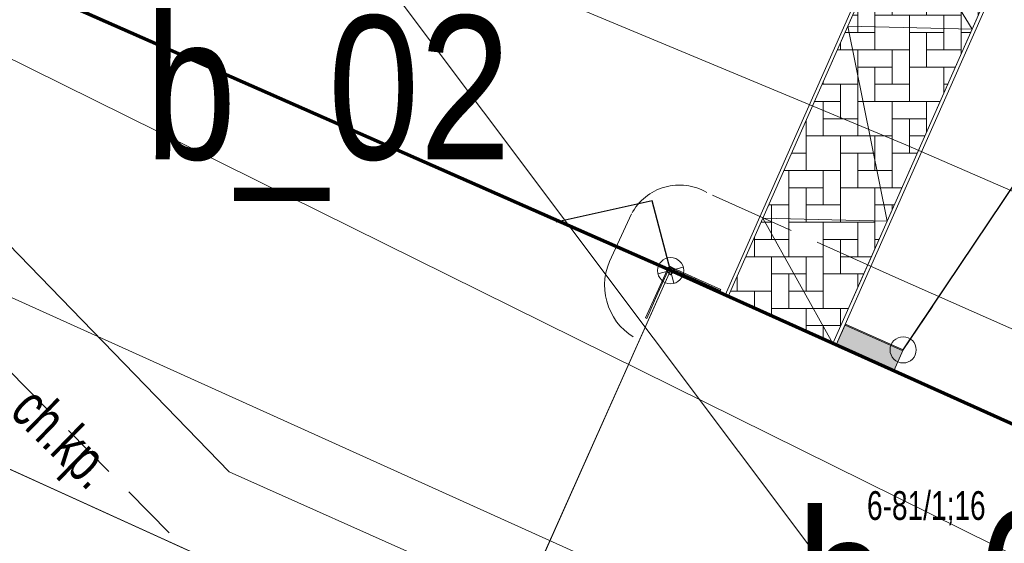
# Model space of a CAD drawing. Header units: metres. Extents: x -1013 to 1491576, y -5789570 to 1032.
# Tile 17 of 62: x -16 to 1, y -25 to -16. Entities that reach past the tile are written whole.
import ezdxf
from ezdxf.xclip import XClip

# ---------------------------------------------------------------- set-up
doc = ezdxf.new("R2010")
doc.units = ezdxf.units.M
doc.header["$MEASUREMENT"] = 0
doc.header["$XCLIPFRAME"] = 0
doc.linetypes.add('2_KTCR02', pattern=[1.5, 1, -0.5])
doc.linetypes.add('2_KTJZ01', pattern=[2, 1.5, -0.5])
doc.layers.add('130-Z Teren', color=7, linetype='Continuous')
doc.layers.add('700-L Mapa 1_1000 dwg', color=7, linetype='Continuous')
for name, color, linetype, lineweight in [('130-Z Teren1', 7, 'Continuous', 13), ('130-Z Teren93', 254, 'Continuous', 13), ('130-Z Teren94', 9, 'Continuous', 13), ('703-L Płaszczyzny podejścia 2D3', 152, 'Continuous', 30), ('708-L Opisy sytuacji 1_1000 do legendy85', 1, 'Continuous', 25), ('708-L Opisy_ numeracja obiektów85', 1, 'Continuous', 25), ('713-L Obiekty-budynki1', 7, 'Continuous', 13), ('719-L Wyposażenie lądowiska1', 7, 'Continuous', 13), ('719-L Wyposażenie lądowiska85', 1, 'Continuous', 25), ('720-L Oznakowanie lądowiska1', 7, 'Continuous', 13), ('720-L Oznakowanie lądowiska176', 203, 'Continuous', 25), ('722-L Obiekty_Latarnie_ słupy_ anteny1', 7, 'Continuous', 13), ('798-L Zakres inwestycji9', 142, 'Continuous', 70), ('ex_02_DXF_MZ_5_Dzialki7', 9, 'Continuous', 18), ('ex_02_DXF_MZ_5_EGBB_L_07', 9, 'Continuous', 18), ('ex_02_DXF_MZ_5_EGBB_L_17', 9, 'Continuous', 18), ('ex_02_DXF_MZ_5_EGBC_L_07', 9, 'Continuous', 18), ('ex_02_DXF_MZ_5_K1_EGIB_T_17', 9, 'Continuous', 18), ('ex_02_DXF_MZ_5_KTCR_E_T_17', 9, 'Continuous', 18), ('ex_02_DXF_MZ_5_KTCR_L_17', 9, 'Continuous', 18), ('ex_02_DXF_MZ_5_KTJZ_L_07', 9, 'Continuous', 18), ('ex_02_DXF_MZ_5_KTKR_L_07', 9, 'Continuous', 18), ('ex_02_DXF_MZ_5_SUPE_D_L_31', 9, 'Continuous', 18), ('ex_02_DXF_MZ_5_SUPK_D_L_434', 9, 'Continuous', 18)]:
    doc.layers.add(name, color=color, linetype=linetype, lineweight=lineweight)
doc.styles.add('STYL_AUTOMATYCZNY_1', font='arial.ttf', dxfattribs={"width": 0.7})
doc.styles.add('STYL_AUTOMATYCZNY_3', font='ARIALN.TTF')
doc.linetypes.add('Linia z krzyżyków', pattern='A,0,[1,88_A.L.04 Sytuacja 1_10001.Shx,S=0.15873,R=0,X=0,Y=0],-20,0', length=20)
doc.dimstyles.new('STYL_AUTOMATYCZNY__1', dxfattribs={"dimtxt": 0.18, "dimasz": 0.912, "dimexe": 0.18, "dimexo": 0.0625, "dimgap": 0, "dimtad": 0, "dimtih": 1, "dimtoh": 1, "dimdec": 4, "dimzin": 0, "dimdsep": 46, "dimcen": 0.09, "dimadec": 0, "dimazin": 0, "dimtfac": 1, "dimtdec": 4, "dimtmove": 0, "dimatfit": 3, "dimldrblk": 'ARROWHEAD_7', "dimfxl": 1, "dimtolj": 1, "dimtzin": 0, "dimarcsym": 0})
doc.dimstyles.new('STYL_AUTOMATYCZNY__3', dxfattribs={"dimtxt": 0.18, "dimasz": 0.912, "dimexe": 0.18, "dimexo": 0.0625, "dimgap": 0, "dimtad": 0, "dimtih": 1, "dimtoh": 1, "dimdec": 4, "dimzin": 0, "dimdsep": 46, "dimcen": 0.09, "dimadec": 0, "dimazin": 0, "dimtfac": 1, "dimtdec": 4, "dimtmove": 0, "dimatfit": 3, "dimldrblk": 'ARROWHEAD_1', "dimfxl": 1, "dimtolj": 1, "dimtzin": 0, "dimarcsym": 0})
pattern_1 = [(0, (0, 0), (0, 1.73205), [0, -1]), (0, (0.5, 0.866), (0, 1.73205), [0, -1])]

# ---------------------------------------------------------------- blocks, each defined once
blk = doc.blocks.new('Rysunek_1_5', base_point=(-7447251.91, -5789835.327))
at = {"layer": 'ex_02_DXF_MZ_5_Dzialki7', "color": 9, "linetype": 'Continuous', "lineweight": 18}
blk.add_line((-30.9, 13.243), (13.78, -46.247), dxfattribs=at)
at = {"layer": 'ex_02_DXF_MZ_5_EGBB_L_07', "color": 9, "linetype": 'Continuous', "lineweight": 18}
for p, q in [((-7.85, -27.397), (-4.62, -20.177)), ((-4.62, -20.177), (8.59, -26.107))]:
    blk.add_line(p, q, dxfattribs=at)
at = {"layer": 'ex_02_DXF_MZ_5_EGBB_L_17', "color": 9, "linetype": 'Continuous', "lineweight": 18}
blk.add_line((-59.98, -3.697), (-7.85, -27.397), dxfattribs=at)
at = {"layer": 'ex_02_DXF_MZ_5_EGBC_L_07', "color": 9, "linetype": 'Continuous', "lineweight": 18}
blk.add_line((-59.98, -3.697), (-7.85, -27.397), dxfattribs=at)
at = {"layer": 'ex_02_DXF_MZ_5_KTCR_L_17', "color": 9, "linetype": '2_KTCR02', "lineweight": 18}
blk.add_line((-19.32, -18.687), (-13.01, -25.087), dxfattribs=at)
at = {"layer": 'ex_02_DXF_MZ_5_KTJZ_L_07', "color": 9, "linetype": '2_KTJZ01', "lineweight": 18}
for p, q in [((-0.7, -20.297), (-3.99, -18.817)), ((-5.685, -20.016), (-5.3, -19.187))]:
    blk.add_line(p, q, dxfattribs=at)
for centre, radius, start, end in [((-4.467, -19.633), 0.945, 59.6841, 151.8598), ((-4.71, -20.432), 1.06, 156.8954, 244.3167)]:
    blk.add_arc(centre, radius, start, end, dxfattribs=at)
at = {"layer": 'ex_02_DXF_MZ_5_KTKR_L_07', "color": 9, "linetype": 'Continuous', "lineweight": 18}
for p, q in [((-12.31, -23.677), (-18.32, -17.487)), ((-0.7, -20.297), (9.23, -24.697)), ((-7.21, -25.947), (-12.31, -23.677))]:
    blk.add_line(p, q, dxfattribs=at)
at = {"layer": 'ex_02_DXF_MZ_5_SUPE_D_L_31', "color": 9, "linetype": 'Continuous', "lineweight": 18}
for p, q in [((-0.527, -17.987), (-6.585, -15.46)), ((10.678, -22.849), (-0.527, -17.987))]:
    blk.add_line(p, q, dxfattribs=at)
at = {"layer": 'ex_02_DXF_MZ_5_SUPK_D_L_434', "color": 9, "linetype": 'Continuous', "lineweight": 18}
for p, q in [((-25.863, -11.665), (10.37, -29.587)), ((-33.867, -12.631), (4.257, -29.825))]:
    blk.add_line(p, q, dxfattribs=at)
at = {"layer": 'ex_02_DXF_MZ_5_K1_EGIB_T_17', "color": 9, "linetype": 'Continuous', "lineweight": 18, "insert": (-1.201, -24.014), "char_height": 0.5, "attachment_point": 1, "style": 'STYL_AUTOMATYCZNY_1'}
blk.add_mtext('\\A1;{\\pql;\\fArial|b0|i0|c238|p0;\\W0.700000;6-81/1;16}', dxfattribs=at)
at = {"layer": 'ex_02_DXF_MZ_5_KTCR_E_T_17', "color": 9, "linetype": 'Continuous', "lineweight": 18, "insert": (-15.971, -22.475), "char_height": 0.75, "attachment_point": 4, "rotation": 315.7015, "style": 'STYL_AUTOMATYCZNY_1'}
blk.add_mtext('\\A1;{\\pql;\\fArial|b0|i0|c238|p0;\\W0.700000;ch.kp.}', dxfattribs=at)
blk = doc.blocks.new('*X8')
at = {"layer": '130-Z Teren93', "color": 254, "linetype": 'Continuous', "lineweight": 13}
for p, q in [((-0.462, -14.234), (-0.462, -13.98)), ((-0.762, -14.182), (-0.762, -14.234)), ((-0.762, -14.182), (-0.762, -14.834)), ((0.111, -14.234), (-0.762, -14.234)), ((-0.162, -14.234), (0.111, -14.234)), ((-0.162, -14.234), (-0.162, -15.134)), ((0.438, -14.379), (0.438, -14.834)), ((-0.918, -14.534), (-0.762, -14.534)), ((0.438, -14.534), (-0.162, -14.534)), ((0.138, -15.134), (0.138, -14.534)), ((0.738, -14.512), (0.738, -14.534)), ((0.738, -14.512), (0.738, -15.134)), ((0.788, -14.534), (0.738, -14.534)), ((-1.062, -14.859), (-1.062, -15.734)), ((-1.051, -14.834), (-0.162, -14.834)), ((-0.762, -14.834), (-1.051, -14.834)), ((-0.462, -14.834), (-0.462, -15.434)), ((-0.162, -14.834), (-0.162, -15.734)), ((0.138, -14.834), (0.738, -14.834)), ((-0.462, -15.134), (-1.062, -15.134)), ((-0.762, -15.734), (-0.762, -15.134)), ((0.738, -15.134), (-0.162, -15.134)), ((0.438, -15.134), (1.004, -15.134)), ((0.438, -15.134), (0.438, -16.034)), ((-1.362, -15.536), (-1.362, -16.034)), ((-1.317, -15.434), (-1.062, -15.434)), ((-1.062, -15.434), (-1.062, -16.334)), ((-0.762, -15.434), (-0.162, -15.434)), ((0.871, -15.434), (0.438, -15.434)), ((0.738, -15.734), (0.738, -15.434)), ((-1.362, -15.734), (-1.45, -15.734)), ((-0.162, -15.734), (-1.062, -15.734)), ((-0.462, -15.734), (0.438, -15.734)), ((-0.462, -15.734), (-0.462, -16.634)), ((0.138, -15.734), (0.138, -16.334)), ((0.438, -15.734), (0.438, -16.411)), ((-1.583, -16.034), (-1.062, -16.034)), ((0.138, -16.034), (-0.462, -16.034)), ((-0.162, -16.634), (-0.162, -16.034)), ((0.605, -16.034), (0.438, -16.034)), ((-1.662, -16.334), (-1.662, -16.213)), ((-1.062, -16.334), (-1.716, -16.334)), ((-1.362, -16.334), (-0.462, -16.334)), ((-1.362, -16.334), (-1.362, -17.234)), ((-0.762, -16.334), (-0.762, -16.934)), ((-0.462, -16.334), (-0.462, -17.234)), ((-0.162, -16.334), (0.438, -16.334)), ((-0.762, -16.634), (-1.362, -16.634)), ((-1.062, -17.234), (-1.062, -16.634)), ((0.339, -16.634), (-0.462, -16.634)), ((0.138, -16.634), (0.339, -16.634)), ((0.138, -16.634), (0.138, -17.088)), ((-1.982, -16.934), (-1.362, -16.934)), ((-1.962, -16.934), (-1.982, -16.934)), ((-1.962, -16.89), (-1.962, -16.934)), ((-1.662, -16.934), (-1.662, -17.534)), ((-1.362, -16.934), (-1.362, -17.834)), ((-1.062, -16.934), (-0.462, -16.934)), ((0.206, -16.934), (0.138, -16.934)), ((-1.662, -17.234), (-2.114, -17.234)), ((-1.962, -17.834), (-1.962, -17.234)), ((-0.462, -17.234), (-1.362, -17.234)), ((-0.762, -17.234), (0.073, -17.234)), ((-0.762, -17.234), (-0.762, -18.134)), ((-0.162, -17.234), (-0.162, -17.765)), ((-2.262, -17.567), (-2.262, -17.834)), ((-2.262, -17.567), (-2.262, -18.434)), ((-1.962, -17.534), (-1.362, -17.534)), ((-0.162, -17.534), (-0.762, -17.534)), ((-0.462, -18.134), (-0.462, -17.534)), ((-1.362, -17.834), (-2.262, -17.834)), ((-1.662, -17.834), (-0.762, -17.834)), ((-1.662, -17.834), (-1.662, -18.734)), ((-1.062, -17.834), (-1.062, -18.434)), ((-0.762, -17.834), (-0.762, -18.734)), ((-0.462, -17.834), (-0.193, -17.834)), ((-2.513, -18.134), (-2.262, -18.134)), ((-1.062, -18.134), (-1.662, -18.134)), ((-1.362, -18.734), (-1.362, -18.134)), ((-0.326, -18.134), (-0.762, -18.134)), ((-2.262, -18.434), (-2.646, -18.434)), ((-2.562, -18.434), (-1.662, -18.434)), ((-2.562, -18.434), (-2.562, -19.334)), ((-1.962, -18.434), (-1.962, -19.034)), ((-1.662, -18.434), (-1.662, -19.334)), ((-1.362, -18.434), (-0.762, -18.434)), ((-1.962, -18.734), (-2.562, -18.734)), ((-2.262, -19.334), (-2.262, -18.734)), ((-0.762, -18.734), (-1.662, -18.734)), ((-1.062, -18.734), (-0.592, -18.734)), ((-1.062, -18.734), (-1.062, -19.634)), ((-2.912, -19.034), (-2.562, -19.034)), ((-2.862, -19.034), (-2.862, -19.634)), ((-2.562, -19.034), (-2.562, -19.934)), ((-2.262, -19.034), (-1.662, -19.034)), ((-0.725, -19.034), (-1.062, -19.034)), ((-0.762, -19.119), (-0.762, -19.034)), ((-2.862, -19.334), (-3.045, -19.334)), ((-1.662, -19.334), (-2.562, -19.334)), ((-1.962, -19.334), (-1.062, -19.334)), ((-1.962, -19.334), (-1.962, -20.234)), ((-1.362, -19.334), (-1.362, -19.934)), ((-1.062, -19.334), (-1.062, -19.796)), ((-3.162, -19.934), (-3.162, -19.598)), ((-3.162, -19.634), (-2.562, -19.634)), ((-1.362, -19.634), (-1.962, -19.634)), ((-1.662, -20.234), (-1.662, -19.634)), ((-0.99, -19.634), (-1.062, -19.634)), ((-2.562, -19.934), (-3.311, -19.934)), ((-2.862, -19.934), (-1.962, -19.934)), ((-2.862, -19.934), (-2.862, -20.834)), ((-2.262, -19.934), (-2.262, -20.534)), ((-1.962, -19.934), (-1.962, -20.834)), ((-1.662, -19.934), (-1.123, -19.934)), ((-3.462, -20.275), (-3.462, -20.534)), ((-2.262, -20.234), (-2.862, -20.234)), ((-2.562, -20.834), (-2.562, -20.234)), ((-1.256, -20.234), (-1.962, -20.234)), ((-1.362, -20.234), (-1.256, -20.234)), ((-1.362, -20.234), (-1.362, -20.473)), ((-3.577, -20.534), (-2.862, -20.534)), ((-3.462, -20.534), (-3.577, -20.534)), ((-3.162, -20.534), (-3.162, -20.831)), ((-2.862, -20.534), (-2.862, -20.966)), ((-2.562, -20.534), (-1.962, -20.534)), ((-1.962, -20.834), (-2.862, -20.834)), ((-2.262, -20.834), (-1.522, -20.834)), ((-2.262, -20.834), (-2.262, -21.235)), ((-1.662, -20.834), (-1.662, -21.15)), ((-1.662, -21.134), (-2.262, -21.134)), ((-1.962, -21.37), (-1.962, -21.134)), ((-1.82, -21.434), (-1.788, -21.434))]:
    blk.add_line(p, q, dxfattribs=at)
blk = doc.blocks.new('ARROWHEAD_7')
at = {"color": 0, "linetype": 'Continuous', "lineweight": 0}
for p, q in [((0, -0.25), (0, 0.25)), ((0, 0), (-1, 0)), ((-0.25, 0), (0.25, 0))]:
    blk.add_line(p, q, dxfattribs=at)
blk.add_circle((0, 0), 0.25, dxfattribs=at)
blk = doc.blocks.new('ARROWHEAD_1')
at = {"color": 0, "linetype": 'Continuous', "lineweight": 0}
blk.add_line((0, 0), (-1, 0), dxfattribs=at)
blk.add_circle((0, 0), 0.25, dxfattribs=at)

msp = doc.modelspace()

# ---------------------------------------------------------------- hatches: boundary and pattern name
at = {"layer": '719-L Wyposażenie lądowiska85', "linetype": 'Continuous', "lineweight": 35}
msp.add_hatch(color=12, dxfattribs=at).paths.add_polyline_path([(-0.571, -21.556), (-1.575, -21.106), (-1.739, -21.47), (-0.735, -21.921)])
at = {"layer": '720-L Oznakowanie lądowiska176', "linetype": 'Continuous', "lineweight": 25}
h = msp.add_hatch(dxfattribs=at)
h.set_pattern_fill('Tynk_0001', color=203, style=0, pattern_type=2)
h.set_pattern_definition(pattern_1)
h.paths.add_polyline_path([(-4.859, -20.563), (-4.841, -20.571), (-4.64, -20.124), (-4.658, -20.116)])
h = msp.add_hatch(dxfattribs=at)
h.set_pattern_fill('Tynk_0001', color=203, style=0, pattern_type=2)
h.set_pattern_definition(pattern_1)
h.paths.add_polyline_path([(-4.632, -20.106), (-4.64, -20.124), (-4.193, -20.325), (-4.185, -20.307)])
h = msp.add_hatch(dxfattribs=at)
h.set_pattern_fill('Tynk_0001', color=203, style=0, pattern_type=2)
h.set_pattern_definition(pattern_1)
h.paths.add_polyline_path([(-4.185, -20.307), (-4.193, -20.325), (-3.755, -20.521), (-3.747, -20.503)])
h = msp.add_hatch(dxfattribs=at)
h.set_pattern_fill('Tynk_0001', color=203, style=0, pattern_type=2)
h.set_pattern_definition(pattern_1)
h.paths.add_polyline_path([(-5.055, -21.001), (-5.037, -21.009), (-4.841, -20.571), (-4.859, -20.563)])

# ---------------------------------------------------------------- linework, layer by layer
at = {"layer": '130-Z Teren1', "color": 7, "linetype": 'Continuous', "lineweight": 13}
for points in [[(-3.673, -20.602), (-0.693, -13.878)], [(-3.618, -20.627), (-0.638, -13.902)], [(-1.739, -21.47), (-0.785, -19.319), (1.245, -14.737)], [(-1.186, -20.075), (1.19, -14.712)], [(-1.793, -21.446), (-1.186, -20.076)]]:
    msp.add_lwpolyline(points, dxfattribs=at)
at = {"layer": '130-Z Teren1', "color": 7, "linetype": 'Continuous', "lineweight": 13, "flags": 128}
msp.add_lwpolyline([(-0.638, -13.902), (1.19, -14.712), (0.63, -15.977), (-0.85, -19.317), (-1.793, -21.446), (-3.618, -20.627), (-3.014, -19.265), (-1.534, -15.924)], close=True, dxfattribs=at)
at = {"layer": '130-Z Teren94', "color": 9, "linetype": 'Continuous', "lineweight": 13}
for p, q in [((-0.638, -13.902), (0.63, -15.977)), ((-1.534, -15.924), (0.63, -15.977)), ((-1.534, -15.924), (-0.85, -19.317)), ((-3.014, -19.265), (-0.85, -19.317)), ((-3.014, -19.265), (-1.793, -21.446))]:
    msp.add_line(p, q, dxfattribs=at)
at = {"layer": '703-L Płaszczyzny podejścia 2D3', "color": 152, "linetype": 'Continuous', "lineweight": 30}
msp.add_circle((8.227, 10.355), 1021.659, dxfattribs=at)
at = {"layer": '713-L Obiekty-budynki1', "color": 7, "linetype": 'Continuous', "lineweight": 13, "flags": 128}
for points in [[(-82.342, -53.044), (-69.18, -58.877), (-54.63, -26.267), (-53.33, -26.817), (-51.97, -23.617), (-43.6, -27.167), (-30.22, -33.727), (-20.277, -38.121), (-20.042, -37.604), (-21.544, -36.921), (-17.97, -29.058), (-9.813, -32.766), (-13.622, -41.146), (-10.449, -42.589), (-4.28, -29.017), (-59.98, -3.697)], [(-7.85, -27.397), (-4.62, -20.177), (8.59, -26.107), (2.48, -39.757), (-0.714, -38.327), (-3.65, -44.917), (-5.888, -43.92), (-5.82, -43.767), (-10.128, -41.883), (-4.28, -29.017)]]:
    msp.add_lwpolyline(points, close=True, dxfattribs=at)
at = {"layer": '719-L Wyposażenie lądowiska1', "color": 7, "linetype": 'Continuous', "lineweight": 13}
msp.add_line((-0.579, -21.574), (-1.583, -21.124), dxfattribs=at)
at = {"layer": '719-L Wyposażenie lądowiska1', "color": 7, "linetype": 'Continuous', "lineweight": 13, "flags": 128}
msp.add_lwpolyline([(-0.571, -21.556), (-1.575, -21.106), (-1.739, -21.47), (-0.735, -21.921)], close=True, dxfattribs=at)
at = {"layer": '720-L Oznakowanie lądowiska1', "color": 7, "linetype": 'Continuous', "lineweight": 13, "flags": 128}
for points in [[(-4.859, -20.563), (-4.841, -20.571), (-4.64, -20.124), (-4.658, -20.116)], [(-4.632, -20.106), (-4.64, -20.124), (-4.193, -20.325), (-4.185, -20.307)], [(-4.185, -20.307), (-4.193, -20.325), (-3.755, -20.521), (-3.747, -20.503)], [(-5.055, -21.001), (-5.037, -21.009), (-4.841, -20.571), (-4.859, -20.563)]]:
    msp.add_lwpolyline(points, close=True, dxfattribs=at)
at = {"layer": '722-L Obiekty_Latarnie_ słupy_ anteny1', "color": 7, "linetype": 'Continuous', "lineweight": 13, "flags": 128}
msp.add_lwpolyline([(-4.62, -20.248), (-4.549, -20.177), (-4.62, -20.106), (-4.69, -20.177)], close=True, dxfattribs=at)
at = {"layer": '798-L Zakres inwestycji9', "color": 142, "linetype": 'Linia z krzyżyków', "lineweight": 70}
msp.add_lwpolyline([(-11.808, 31.551), (35.146, 11.302), (17.379, -29.897), (8.59, -26.107), (-4.62, -20.177), (-29.409, -9.263)], close=True, dxfattribs=at)

# ---------------------------------------------------------------- block references
at = {"layer": '130-Z Teren', "color": 7, "lineweight": 13}
msp.add_blockref('*X8', (0, 0), dxfattribs=at)
at = {"layer": '700-L Mapa 1_1000 dwg', "color": 52, "linetype": 'Continuous', "lineweight": 25}
ref = msp.add_blockref('Rysunek_1_5', (-7447251.91, -5789835.327), dxfattribs=at)
XClip(ref).set_block_clipping_path([(-454.4097296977, -337.82710067), (350.5902703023, 167.17289933)])

# ---------------------------------------------------------------- texts
at = {"layer": '708-L Opisy_ numeracja obiektów85', "color": 1, "linetype": 'Continuous', "lineweight": 25, "char_height": 2.5, "attachment_point": 7, "style": 'STYL_AUTOMATYCZNY_3'}
for s, insert in [('\\A1;{\\pql;\\fArial Narrow|b0|i0|c238|p0;\\W1.000000;b_02}', (-13.773, -18.963)), ('\\A1;{\\pql;\\fArial Narrow|b0|i0|c238|p0;\\W1.000000;b_03}', (-2.428, -27.576))]:
    msp.add_mtext(s, dxfattribs=dict(at, insert=insert))

# ---------------------------------------------------------------- leaders
at = {"layer": '708-L Opisy sytuacji 1_1000 do legendy85', "color": 1, "linetype": 'Continuous', "lineweight": 25, "annotation_type": 0, "has_hookline": 1, "hookline_direction": 0, "text_width": 1.634}
msp.add_leader([(-0.571, -21.556), (1.412, -18.602), (1.916, -19.572), (2.828, -19.572)], dimstyle='STYL_AUTOMATYCZNY__3', dxfattribs=at)
at = {"layer": '708-L Opisy_ numeracja obiektów85', "color": 1, "linetype": 'Continuous', "lineweight": 25, "annotation_type": 0, "has_hookline": 1, "hookline_direction": 1, "text_width": 6.041}
msp.add_leader([(-4.62, -20.177), (-4.942, -18.963), (-6.614, -19.331)], dimstyle='STYL_AUTOMATYCZNY__1', dxfattribs=at)

doc.saveas('drawing.dxf')
